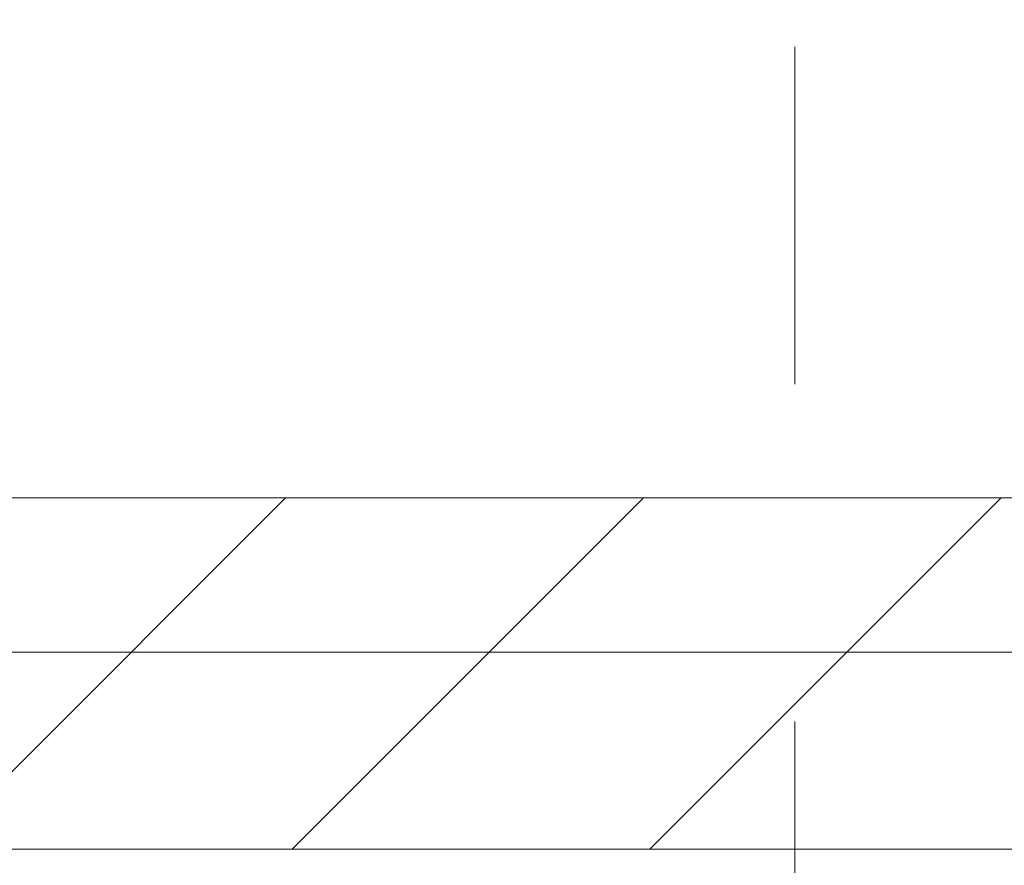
# Model space of a CAD drawing. Header units: millimetres. Extents: x 204754 to 499005, y -178579 to -103222.
# Tile 81 of 178: x 266998 to 267348, y -131040 to -130740. Entities that reach past the tile are written whole.
import ezdxf

# ---------------------------------------------------------------- set-up
doc = ezdxf.new("R2010")
doc.units = ezdxf.units.MM
doc.header["$MEASUREMENT"] = 0
doc.linetypes.add('Przerywana', pattern=[240, 120, -120])
doc.layers.get('0').update_dxf_attribs({"color": 252, "lineweight": 5})
for name, color, linetype, lineweight in [('840-G Znaczniki ogólne_Nr_pióra__3', 252, 'Continuous', 5), ('Nowe_! NAZWY POM_Nr_pióra__19', 252, 'Continuous', 5), ('Nowe_220-A Ściany', 252, 'Continuous', 5), ('Nowe_220-A Ściany_Nr_pióra__93', 252, 'Continuous', 5)]:
    doc.layers.add(name, color=color, linetype=linetype, lineweight=lineweight)

# ---------------------------------------------------------------- blocks, each defined once
blk = doc.blocks.new('podkład 20251118')
at = {"layer": '840-G Znaczniki ogólne_Nr_pióra__3', "color": 252, "linetype": 'Przerywana', "lineweight": 5}
blk.add_line((267273.73, -121149.13), (267273.73, -142839.1), dxfattribs=at)
at = {"layer": 'Nowe_! NAZWY POM_Nr_pióra__19', "color": 252, "linetype": 'Continuous', "lineweight": 5}
for p, q in [((266173.73, -130909.52), (269281.28, -130909.52)), ((267773.73, -130964.52), (266173.73, -130964.52))]:
    blk.add_line(p, q, dxfattribs=at)
at = {"layer": 'Nowe_220-A Ściany', "color": 252, "linetype": 'Continuous', "lineweight": 5}
for p, q in [((266967.59, -131034.52), (267092.59, -130909.52)), ((267094.87, -131034.52), (267219.87, -130909.52)), ((267222.15, -131034.52), (267347.15, -130909.52))]:
    blk.add_line(p, q, dxfattribs=at)
at = {"layer": 'Nowe_220-A Ściany_Nr_pióra__93', "color": 252, "linetype": 'Continuous', "lineweight": 5}
for p, q in [((267490.72, -130909.52), (266173.73, -130909.52)), ((266173.73, -131034.52), (267490.72, -131034.52))]:
    blk.add_line(p, q, dxfattribs=at)

msp = doc.modelspace()

# ---------------------------------------------------------------- block references
msp.add_blockref('podkład 20251118', (0, 0))

doc.saveas('drawing.dxf')
